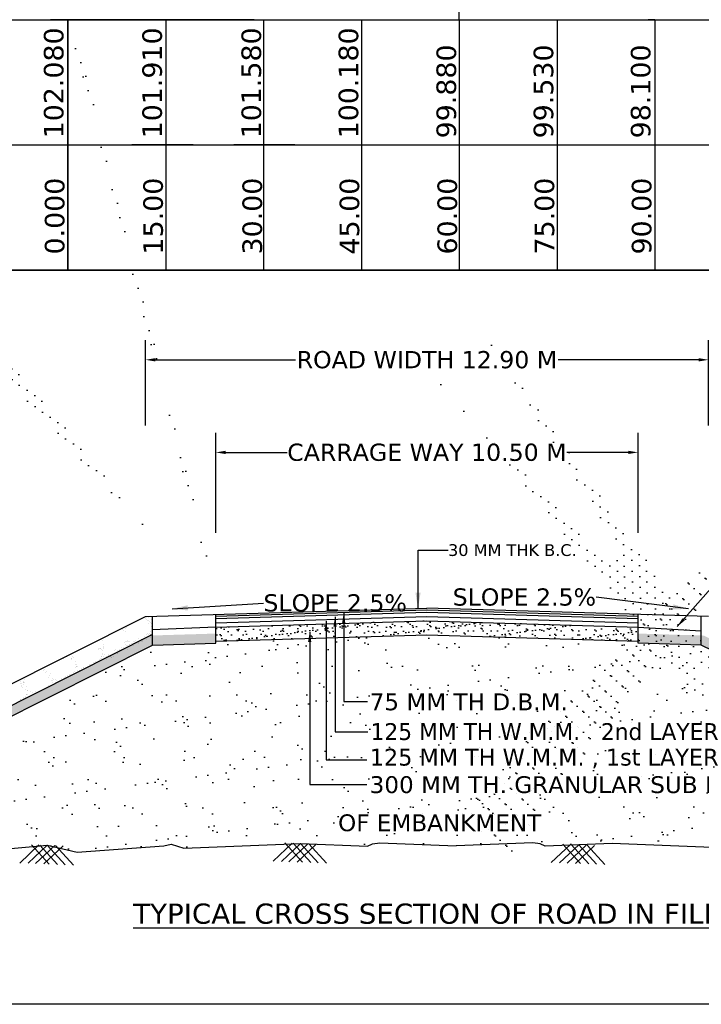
# Model space of a CAD drawing. Header units: feet. Extents: x -7746059455 to -3872100920, y -13315170765 to -6657279710.
# Tile 28 of 34: x -3872763682 to -3872753231, y -6657480140 to -6657465039. Entities that reach past the tile are written whole.
import ezdxf

# ---------------------------------------------------------------- set-up
doc = ezdxf.new("R2010")
doc.units = ezdxf.units.FT
doc.header["$MEASUREMENT"] = 0
doc.header["$PDMODE"] = 34
doc.header["$PDSIZE"] = 40
for name, color, linetype in [('CHAINAGE', 7, 'Continuous'), ('CHNGE', 7, 'Continuous'), ('TEX', 6, 'Continuous'), ('TEXT', 7, 'Continuous')]:
    doc.layers.add(name, color=color, linetype=linetype)
doc.styles.get("Standard").update_dxf_attribs({"font": 'verdana.ttf', "height": 264})
doc.dimstyles.new('Copy of ISO-25--------4', dxfattribs={"dimtxt": 200, "dimasz": 150, "dimexe": 300, "dimexo": 300, "dimgap": 0.02, "dimtad": 0, "dimtih": 1, "dimtoh": 1, "dimdec": 0, "dimlfac": 4, "dimdsep": 46, "dimtxsty": 'Standard', "dimcen": 150, "dimclrd": 1, "dimclre": 1, "dimclrt": 1, "dimadec": 0, "dimazin": 0, "dimtfac": 1, "dimtdec": 0, "dimtmove": 2, "dimatfit": 3, "dimfxl": 300, "dimarcsym": 0})
doc.dimstyles.new('ISO-25--------1', dxfattribs={"dimtxt": 264, "dimasz": 240, "dimexe": 300, "dimexo": 300, "dimgap": 0.02, "dimtad": 0, "dimtih": 1, "dimtoh": 1, "dimdec": 0, "dimlfac": 16, "dimdsep": 46, "dimtxsty": 'Standard', "dimcen": 192, "dimclrd": 1, "dimclre": 1, "dimclrt": 1, "dimadec": 0, "dimazin": 0, "dimtfac": 1, "dimtdec": 0, "dimtmove": 2, "dimatfit": 3, "dimfxl": 300, "dimarcsym": 0})
pattern_1 = [(37.5, (-3870489996.1, -6673134096.74), (-5.4381086, 166.3393916), [0, -131.2189933, 0, -146.7580846, 0, -140.2834632]), (7.5, (-3870489996.1, -6673134096.74), (152.781788, 243.63103), [0, -70.7891938, 0, -118.2697505, 0, -45.3223497]), (327.5, (-3870490102.28, -6673134096.74), (268.8385264, 0.4885364), [0, -43.1641425, 0, -155.3909131, 0, -202.8714699]), (317.5, (-3870490102.28, -6673134096.74), (259.5137545, 75.7682264), [0, -21.5820713, 0, -101.8673764, 0, -116.5431848])]
pattern_2 = [(37.5, (1123525397.42, 1930398976.95), (-5.4381085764, 166.3393916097), [0, -131.2189933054, 0, -146.7580846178, 0, -140.2834632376]), (7.5, (1123525397.42, 1930398976.95), (152.7817879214, 243.6310300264), [0, -70.7891937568, 0, -118.269750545, 0, -45.3223496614]), (327.5, (1123525291.24, 1930398976.95), (268.8385263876, 0.488536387), [0, -43.1641425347, 0, -155.3909131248, 0, -202.8714699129]), (317.5, (1123525291.24, 1930398976.95), (259.513754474, 75.768226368), [0, -21.5820712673, 0, -101.8673763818, 0, -116.5431848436])]

# ---------------------------------------------------------------- blocks, each defined once
blk = doc.blocks.new('*D70')
at = {"layer": 'Defpoints', "color": 0, "ltscale": 20, "transparency": 16777216}
for p in [(-3872753121.215202, -6657470255.308515), (-3872761754.043709, -6657471562.851559), (-3872753121.215202, -6657471562.851559)]:
    blk.add_point(p, dxfattribs=at)
at = {"layer": 'TEX', "color": 1, "lineweight": -2, "ltscale": 20, "transparency": 16777216}
for p, q in [((-3872761754.043709, -6657471262.851559), (-3872761754.043709, -6657469955.308515)), ((-3872753121.215202, -6657471262.851559), (-3872753121.215202, -6657469955.308515)), ((-3872761604.043709, -6657470255.308515), (-3872759451.691094, -6657470255.308515)), ((-3872753271.215202, -6657470255.308515), (-3872755423.567817, -6657470255.308515))]:
    blk.add_line(p, q, dxfattribs=at)
at = {"layer": 'TEX', "color": 1, "ltscale": 20, "transparency": 16777216}
for points in [[(-3872761604.043709, -6657470230.308515), (-3872761604.043709, -6657470280.308515), (-3872761754.043709, -6657470255.308515)], [(-3872753271.215202, -6657470230.308515), (-3872753271.215202, -6657470280.308515), (-3872753121.215202, -6657470255.308515)]]:
    blk.add_solid(points, dxfattribs=at)
at = {"layer": 'TEX', "color": 1, "ltscale": 20, "transparency": 16777216, "insert": (-3872757437.629456, -6657470255.308515), "char_height": 264, "attachment_point": 5}
blk.add_mtext('ROAD WIDTH 12.90 M', dxfattribs=at)
blk = doc.blocks.new('*D71')
at = {"layer": 'Defpoints', "color": 0, "ltscale": 20, "transparency": 16777216}
for p in [(-3872754200.318764, -6657471675.308504), (-3872760674.940146, -6657473207.562285), (-3872754200.318764, -6657473207.562285)]:
    blk.add_point(p, dxfattribs=at)
at = {"layer": 'TEX', "color": 1, "lineweight": -2, "ltscale": 20, "transparency": 16777216}
for p, q in [((-3872760674.940146, -6657472907.562285), (-3872760674.940146, -6657471375.308504)), ((-3872754200.318764, -6657472907.562285), (-3872754200.318764, -6657471375.308504)), ((-3872760524.940146, -6657471675.308504), (-3872759580.32239, -6657471675.308504)), ((-3872754350.318764, -6657471675.308504), (-3872755294.93652, -6657471675.308504))]:
    blk.add_line(p, q, dxfattribs=at)
at = {"layer": 'TEX', "color": 1, "ltscale": 20, "transparency": 16777216}
for points in [[(-3872760524.940146, -6657471650.308504), (-3872760524.940146, -6657471700.308504), (-3872760674.940146, -6657471675.308504)], [(-3872754350.318764, -6657471650.308504), (-3872754350.318764, -6657471700.308504), (-3872754200.318764, -6657471675.308504)]]:
    blk.add_solid(points, dxfattribs=at)
at = {"layer": 'TEX', "color": 1, "ltscale": 20, "transparency": 16777216, "insert": (-3872757437.629455, -6657471675.308504), "char_height": 264, "attachment_point": 5}
blk.add_mtext('CARRAGE WAY 10.50 M', dxfattribs=at)

msp = doc.modelspace()

# ---------------------------------------------------------------- hatches: boundary and pattern name
at = {"layer": 'CHNGE'}
h = msp.add_hatch(dxfattribs=at)
h.set_pattern_fill('AR-SAND', color=256, scale=86.328285, style=0)
h.set_pattern_definition(pattern_2)
h.paths.add_polyline_path([(-3872761643.392842, -6657474189.340803), (-3872761643.392842, -6657474629.813134), (-3872760674.940146, -6657474600.759558), (-3872760674.940146, -6657474160.287222)])
h = msp.add_hatch(dxfattribs=at)
h.set_pattern_fill('AR-SAND', color=256, scale=86.328285, style=0)
h.set_pattern_definition(pattern_2)
h.paths.add_polyline_path([(-3872754200.318765, -6657474160.287224), (-3872754200.318764, -6657474600.759558), (-3872753231.866067, -6657474629.813135), (-3872753231.866067, -6657474189.340804)])
h = msp.add_hatch(dxfattribs=at)
h.set_pattern_fill('AR-SAND', color=256, scale=86.328285, style=0)
h.set_pattern_definition(pattern_1)
h.paths.add_polyline_path([(-3872760674.940146, -6657474355.493803), (-3872760674.940146, -6657474570.346569), (-3872757437.629455, -6657474473.227246), (-3872754200.318764, -6657474570.346569), (-3872754200.318764, -6657474354.525857), (-3872757437.629455, -6657474257.406531)])
h = msp.add_hatch(dxfattribs=at)
h.set_pattern_fill('AR-SAND', color=256, scale=86.328285, style=0)
h.set_pattern_definition(pattern_1)
h.paths.add_polyline_path([(-3872761643.392842, -6657474629.813125), (-3872760674.940146, -6657474600.759543), (-3872760674.940146, -6657474453.935437), (-3872761680.276464, -6657474484.095524), (-3872768313.328691, -6657477818.732637), (-3872768050.297321, -6657477850.758885)])
h = msp.add_hatch(dxfattribs=at)
h.set_pattern_fill('AR-SAND', color=256, scale=345.31314, style=0)
h.set_pattern_definition([(37.5, (-3870489996.1, -6673134096.74), (-21.752434, 665.357566), [0, -524.875973, 0, -587.032338, 0, -561.133853]), (7.5, (-3870489996.1, -6673134096.7), (611.12715, 974.52412), [0, -283.156775, 0, -473.079002, 0, -181.289399]), (327.5, (-3870490420.83, -6673134096.74), (1075.354106, 1.954146), [0, -172.65657, 0, -621.563652, 0, -811.48588]), (317.5, (-3870490420.8, -6673134096.7), (1038.05502, 303.072905), [0, -86.328285, 0, -407.469506, 0, -466.17274])])
h.paths.add_polyline_path([(-3872755814.881098, -6657477664.039838), (-3872755701.323005, -6657477676.247609), (-3872755622.582057, -6657477715.555861), (-3872754598.07398, -6657477672.399124), (-3872753532.308236, -6657477714.408298), (-3872753506.475609, -6657477690.806499), (-3872753486.729179, -6657477716.204882), (-3872752809.241796, -6657477742.909328), (-3872752615.240932, -6657477684.801142), (-3872752502.04971, -6657477708.86776), (-3872751171.329205, -6657477807.328443), (-3872750715.32584, -6657477701.156113), (-3872749543.868887, -6657477807.328443), (-3872748541.360039, -6657477741.440663), (-3872748533.351015, -6657477734.123271), (-3872748528.32789, -6657477740.584153), (-3872748374.76432, -6657477730.491509), (-3872747969.663303, -6657477695.624135), (-3872746920.492792, -6657477802.732444), (-3872753231.866067, -6657474629.813125), (-3872754200.318764, -6657474600.759543), (-3872754200.318764, -6657474570.346569), (-3872757437.629455, -6657474473.227246), (-3872760674.940146, -6657474570.346569), (-3872760674.940146, -6657474600.759543), (-3872761643.392842, -6657474629.813125), (-3872768050.297321, -6657477850.758885), (-3872767810.228638, -6657477879.989238), (-3872766004.295641, -6657477695.624135), (-3872765599.194627, -6657477730.491509), (-3872764430.090058, -6657477807.328443), (-3872763258.633105, -6657477701.156113), (-3872762802.629742, -6657477807.328443), (-3872761471.909233, -6657477708.86776), (-3872761358.718013, -6657477684.801142), (-3872761164.71715, -6657477742.909328), (-3872760977.915957, -6657477735.546207), (-3872760967.534871, -6657477726.061599), (-3872760960.688825, -6657477734.867167), (-3872759375.884966, -6657477672.399124), (-3872758351.376889, -6657477715.555861), (-3872758272.635942, -6657477676.247609), (-3872758159.077847, -6657477664.039838), (-3872756986.979472, -6657477710.756549)])
h.paths.add_polyline_path([(-3872758833.303951, -6657476694.133483), (-3872755678.24476, -6657476694.133483), (-3872755678.24476, -6657476955.856945), (-3872758833.303951, -6657476955.856945)], flags=24)
h.paths.add_polyline_path([(-3872759289.58156, -6657474687.302014), (-3872754770.697292, -6657474687.302014), (-3872754770.697292, -6657474988.735243), (-3872759289.58156, -6657474988.735243)], flags=24)
h.paths.add_polyline_path([(-3872759278.449653, -6657474996.881108), (-3872754985.998192, -6657474996.881108), (-3872754985.998192, -6657475302.671207), (-3872759278.449653, -6657475302.671207)], flags=24)
h.paths.add_polyline_path([(-3872759289.58156, -6657475411.927519), (-3872755082.026837, -6657475411.927519), (-3872755082.026837, -6657475713.360744), (-3872759289.58156, -6657475713.360744)], flags=24)
h.paths.add_polyline_path([(-3872759289.58156, -6657475788.267165), (-3872754957.918257, -6657475788.267165), (-3872754957.918257, -6657476051.235443), (-3872759289.58156, -6657476051.235443)], flags=24)
h = msp.add_hatch(dxfattribs=at)
h.set_pattern_fill('AR-SAND', color=256, scale=86.328285, style=0)
h.set_pattern_definition([(142.5, (-3875024879.16, -6673134096.74), (5.4381086, 166.3393916), [0, -131.2189933, 0, -146.7580846, 0, -140.2834632]), (172.5, (-3875024879.16, -6673134096.74), (-152.781788, 243.63103), [0, -70.7891938, 0, -118.2697505, 0, -45.3223497]), (212.5, (-3875024772.98, -6673134096.74), (-268.8385264, 0.4885364), [0, -43.1641425, 0, -155.3909131, 0, -202.8714699]), (222.5, (-3875024772.98, -6673134096.74), (-259.5137545, 75.7682264), [0, -21.5820713, 0, -101.8673764, 0, -116.5431848])])
h.paths.add_polyline_path([(-3872753231.866067, -6657474629.813125), (-3872754200.318764, -6657474600.759543), (-3872754200.318764, -6657474453.935437), (-3872753194.982445, -6657474484.095524), (-3872746561.930218, -6657477818.732637), (-3872746824.961587, -6657477850.758885)])

# ---------------------------------------------------------------- linework, layer by layer
at = {"layer": 'CHAINAGE', "color": 3}
for p, q in [((-3872769713.011118, -6657466959.379186), (-3872743586.272996, -6657466959.379184)), ((-3872769713.011118, -6657468879.999998), (-3872726943.006237, -6657468880.000003))]:
    msp.add_line(p, q, dxfattribs=at)
for points in [[(-3872769713.011118, -6657465038.75837), (-3872743586.272996, -6657465038.758367)], [(-3872740695.615355, -6657468880.000001), (-3872769713.011118, -6657468880)]]:
    msp.add_lwpolyline(points, dxfattribs=at)
at = {"layer": 'CHNGE', "color": 31}
for p, q in [((-3872761754.043709, -6657474192.660331), (-3872757437.629455, -6657474063.167903)), ((-3872760676.143316, -6657474184.92778), (-3872757438.832625, -6657474087.808457)), ((-3872760674.940146, -6657474225.033438), (-3872757437.629455, -6657474127.914118)), ((-3872760674.940146, -6657474600.759558), (-3872760674.940146, -6657474160.287224)), ((-3872753121.215202, -6657474192.660331), (-3872757437.629455, -6657474063.167903)), ((-3872757437.629455, -6657474127.914118), (-3872754200.318764, -6657474225.033438)), ((-3872757436.426285, -6657474087.808457), (-3872754199.115595, -6657474184.92778)), ((-3872754200.318764, -6657474600.759558), (-3872754200.318764, -6657474160.287224)), ((-3872768754.430632, -6657477711.967767), (-3872761754.043709, -6657474192.660331)), ((-3872761748.495581, -6657474221.993606), (-3872761748.495581, -6657474221.993606)), ((-3872761737.315016, -6657474214.555253), (-3872761737.315016, -6657474214.555253)), ((-3872761731.842322, -6657474235.721489), (-3872761731.842322, -6657474235.721489)), ((-3872761725.808085, -6657474246.288236), (-3872761725.808085, -6657474246.288236)), ((-3872761714.007895, -6657474293.423355), (-3872761714.007895, -6657474293.423355)), ((-3872761706.570846, -6657474210.542224), (-3872761706.570846, -6657474210.542224)), ((-3872761699.470645, -6657474258.865318), (-3872761699.470645, -6657474258.865318)), ((-3872761692.462426, -6657474267.070886), (-3872761692.462426, -6657474267.070886)), ((-3872761671.890599, -6657474285.141875), (-3872761671.890599, -6657474285.141875)), ((-3872761666.675463, -6657474245.772194), (-3872761666.675463, -6657474245.772194)), ((-3872761659.383643, -6657474305.801168), (-3872761659.383643, -6657474305.801168)), ((-3872761657.476839, -6657474260.124018), (-3872761657.476839, -6657474260.124018)), ((-3872761644.015152, -6657474245.574443), (-3872761644.015152, -6657474245.574443)), ((-3872761643.392842, -6657474629.813135), (-3872761643.392842, -6657474189.340805)), ((-3872760674.940146, -6657474289.779653), (-3872757437.629455, -6657474192.660331)), ((-3872760674.940146, -6657474354.525865), (-3872757437.629455, -6657474257.406546)), ((-3872757437.629455, -6657474192.660331), (-3872754200.318764, -6657474289.779653)), ((-3872757437.629455, -6657474257.406546), (-3872754200.318764, -6657474354.525865)), ((-3872753236.872233, -6657474231.770917), (-3872753236.872233, -6657474231.770917)), ((-3872753231.866067, -6657474629.813135), (-3872753231.866067, -6657474189.340803)), ((-3872768313.328691, -6657477818.732649), (-3872761652.462433, -6657474470.112575)), ((-3872762183.180958, -6657474412.78666), (-3872762183.180958, -6657474412.78666)), ((-3872762105.98046, -6657474396.636574), (-3872762105.98046, -6657474396.636574)), ((-3872762089.327203, -6657474410.364463), (-3872762089.327203, -6657474410.364463)), ((-3872762086.240771, -6657474360.240259), (-3872762086.240771, -6657474360.240259)), ((-3872762066.956324, -6657474422.825494), (-3872762066.956324, -6657474422.825494)), ((-3872762059.603446, -6657474371.166203), (-3872762059.603446, -6657474371.166203)), ((-3872762050.847521, -6657474359.93139), (-3872762050.847521, -6657474359.93139)), ((-3872762050.803675, -6657474348.254654), (-3872762050.803675, -6657474348.254654)), ((-3872761730.823406, -6657474467.945154), (-3872761730.823406, -6657474467.945154)), ((-3872761728.881991, -6657474459.185618), (-3872761728.881991, -6657474459.185618)), ((-3872761708.163096, -6657474467.7474), (-3872761708.163096, -6657474467.7474)), ((-3872761688.98593, -6657474458.781881), (-3872761688.98593, -6657474458.781881)), ((-3872761677.014499, -6657474463.145493), (-3872761677.014499, -6657474463.145493)), ((-3872761672.769847, -6657474467.438527), (-3872761672.769847, -6657474467.438527)), ((-3872761672.350938, -6657474425.88628), (-3872761672.350938, -6657474425.88628)), ((-3872761670.00628, -6657474471.35106), (-3872761670.00628, -6657474471.35106)), ((-3872761664.913888, -6657474343.005149), (-3872761664.913888, -6657474343.005149)), ((-3872761650.462401, -6657474396.672073), (-3872761650.462401, -6657474396.672073)), ((-3872761640.156343, -6657474356.347342), (-3872761640.156343, -6657474356.347342)), ((-3872760674.940146, -6657474570.346578), (-3872757437.629455, -6657474473.227261)), ((-3872757437.629455, -6657474473.227261), (-3872754200.318764, -6657474570.346578)), ((-3872753238.590082, -6657474459.032155), (-3872753238.590082, -6657474459.032155)), ((-3872753235.370298, -6657474455.485579), (-3872753235.370298, -6657474455.485579)), ((-3872753230.722141, -6657474414.192002), (-3872753230.722141, -6657474414.192002)), ((-3872768050.297321, -6657477850.758897), (-3872761643.392842, -6657474629.813135)), ((-3872762406.510933, -6657474564.783718), (-3872762406.510933, -6657474564.783718)), ((-3872762397.065953, -6657474620.5877), (-3872762397.065953, -6657474620.5877)), ((-3872762081.830422, -6657474588.587755), (-3872762081.830422, -6657474588.587755)), ((-3872762063.124066, -6657474619.696965), (-3872762063.124066, -6657474619.696965)), ((-3872762055.862843, -6657474581.5883), (-3872762055.862843, -6657474581.5883)), ((-3872762046.470811, -6657474633.42485), (-3872762046.470811, -6657474633.42485)), ((-3872762037.147299, -6657474575.446376), (-3872762037.147299, -6657474575.446376)), ((-3872762033.202528, -6657474581.39055), (-3872762033.202528, -6657474581.39055)), ((-3872762032.736417, -6657474638.169551), (-3872762032.736417, -6657474638.169551)), ((-3872762025.299367, -6657474555.288419), (-3872762025.299367, -6657474555.288419)), ((-3872762007.947283, -6657474571.315042), (-3872762007.947283, -6657474571.315042)), ((-3872761999.302927, -6657474619.756442), (-3872761999.302927, -6657474619.756442)), ((-3872761997.80928, -6657474581.081676), (-3872761997.80928, -6657474581.081676)), ((-3872761992.29471, -6657474627.962011), (-3872761992.29471, -6657474627.962011)), ((-3872761969.510893, -6657474600.926873), (-3872761969.510893, -6657474600.926873)), ((-3872761938.676656, -6657474580.565633), (-3872761938.676656, -6657474580.565633)), ((-3872761929.676975, -6657474635.836105), (-3872761929.676975, -6657474635.836105)), ((-3872761916.016344, -6657474580.367881), (-3872761916.016344, -6657474580.367881)), ((-3872761909.07473, -6657474565.327249), (-3872761909.07473, -6657474565.327249)), ((-3872761880.623096, -6657474580.059011), (-3872761880.623096, -6657474580.059011)), ((-3872761874.50019, -6657474587.454183), (-3872761874.50019, -6657474587.454183)), ((-3872761865.896327, -6657474597.9681), (-3872761865.896327, -6657474597.9681)), ((-3872761858.888108, -6657474606.173666), (-3872761858.888108, -6657474606.173666)), ((-3872761852.543676, -6657474532.027917), (-3872761852.543676, -6657474532.027917)), ((-3872761821.490472, -6657474579.542967), (-3872761821.490472, -6657474579.542967)), ((-3872761817.658082, -6657474540.445051), (-3872761817.658082, -6657474540.445051)), ((-3872761801.004825, -6657474554.172938), (-3872761801.004825, -6657474554.172938)), ((-3872761796.755204, -6657474577.666368), (-3872761796.755204, -6657474577.666368)), ((-3872761770.334099, -6657474531.869685), (-3872761770.334099, -6657474531.869685)), ((-3872761762.481298, -6657474492.063128), (-3872761762.481298, -6657474492.063128)), ((-3872761736.319042, -6657474542.06675), (-3872761736.319042, -6657474542.06675)), ((-3872761679.787986, -6657474508.767409), (-3872761679.787986, -6657474508.767409)), ((-3872761643.392842, -6657474629.813135), (-3872760674.940146, -6657474600.759558)), ((-3872753231.866067, -6657474629.813135), (-3872754200.318764, -6657474600.759558)), ((-3872753233.441194, -6657474497.361699), (-3872753233.441194, -6657474497.361699)), ((-3872746920.492792, -6657477802.732456), (-3872753231.866067, -6657474629.813135)), ((-3872762833.203805, -6657474745.654435), (-3872762833.203805, -6657474745.654435)), ((-3872762481.033721, -6657474696.990349), (-3872762481.033721, -6657474696.990349)), ((-3872762470.021119, -6657474685.256666), (-3872762470.021119, -6657474685.256666)), ((-3872762462.084146, -6657474686.660814), (-3872762462.084146, -6657474686.660814)), ((-3872762449.711484, -6657474687.704013), (-3872762449.711484, -6657474687.704013)), ((-3872762439.483786, -6657474684.262993), (-3872762439.483786, -6657474684.262993)), ((-3872762429.526131, -6657474700.922497), (-3872762429.526131, -6657474700.922497)), ((-3872762419.720764, -6657474765.795147), (-3872762419.720764, -6657474765.795147)), ((-3872762419.418437, -6657474777.183833), (-3872762419.418437, -6657474777.183833)), ((-3872762409.837305, -6657474720.535388), (-3872762409.837305, -6657474720.535388)), ((-3872762404.264291, -6657474645.626889), (-3872762404.264291, -6657474645.626889)), ((-3872762401.735995, -6657474662.586031), (-3872762401.735995, -6657474662.586031)), ((-3872762399.73375, -6657474675.523785), (-3872762399.73375, -6657474675.523785)), ((-3872762385.684845, -6657474767.571689), (-3872762385.684845, -6657474767.571689)), ((-3872762321.59136, -6657474776.367393), (-3872762321.59136, -6657474776.367393)), ((-3872762314.583141, -6657474784.572964), (-3872762314.583141, -6657474784.572964)), ((-3872762269.460212, -6657474777.610522), (-3872762269.460212, -6657474777.610522)), ((-3872762231.985072, -6657474762.097153), (-3872762231.985072, -6657474762.097153)), ((-3872762226.029129, -6657474710.268982), (-3872762226.029129, -6657474710.268982)), ((-3872762212.929156, -6657474744.311185), (-3872762212.929156, -6657474744.311185)), ((-3872762205.66253, -6657474693.702154), (-3872762205.66253, -6657474693.702154)), ((-3872762188.184757, -6657474754.579051), (-3872762188.184757, -6657474754.579051)), ((-3872762181.176539, -6657474762.784616), (-3872762181.176539, -6657474762.784616)), ((-3872762175.142961, -6657474715.088021), (-3872762175.142961, -6657474715.088021)), ((-3872762158.489704, -6657474728.815906), (-3872762158.489704, -6657474728.815906)), ((-3872762149.703634, -6657474707.068504), (-3872762149.703634, -6657474707.068504)), ((-3872762146.529906, -6657474693.186112), (-3872762146.529906, -6657474693.186112)), ((-3872762123.869593, -6657474692.988363), (-3872762123.869593, -6657474692.988363)), ((-3872762119.966176, -6657474666.706096), (-3872762119.966176, -6657474666.706096)), ((-3872762092.622528, -6657474688.480638), (-3872762092.622528, -6657474688.480638)), ((-3872762089.267472, -6657474671.468887), (-3872762089.267472, -6657474671.468887)), ((-3872762088.476346, -6657474692.679487), (-3872762088.476346, -6657474692.679487)), ((-3872762029.343722, -6657474692.163446), (-3872762029.343722, -6657474692.163446)), ((-3872763005.502182, -6657474836.881623), (-3872763005.502182, -6657474836.881623)), ((-3872762960.000448, -6657474811.922599), (-3872762960.000448, -6657474811.922599)), ((-3872762894.411806, -6657474837.319684), (-3872762894.411806, -6657474837.319684)), ((-3872762885.87751, -6657474849.742977), (-3872762885.87751, -6657474849.742977)), ((-3872762884.746327, -6657474832.430954), (-3872762884.746327, -6657474832.430954)), ((-3872762871.82883, -6657474799.477722), (-3872762871.82883, -6657474799.477722)), ((-3872762857.800169, -6657474819.876702), (-3872762857.800169, -6657474819.876702)), ((-3872762833.495885, -6657474889.119678), (-3872762833.495885, -6657474889.119678)), ((-3872762820.461847, -6657474934.40026), (-3872762820.461847, -6657474934.40026)), ((-3872762810.234148, -6657474930.959236), (-3872762810.234148, -6657474930.959236)), ((-3872762610.551188, -6657474932.573916), (-3872762610.551188, -6657474932.573916)), ((-3872762591.60161, -6657474922.244382), (-3872762591.60161, -6657474922.244382)), ((-3872762555.560158, -6657474903.471383), (-3872762555.560158, -6657474903.471383)), ((-3872762523.383127, -6657474885.058057), (-3872762523.383127, -6657474885.058057)), ((-3872762455.671679, -6657474846.403428), (-3872762455.671679, -6657474846.403428)), ((-3872762440.606285, -6657474831.235178), (-3872762440.606285, -6657474831.235178)), ((-3872762434.320108, -6657474836.50925), (-3872762434.320108, -6657474836.50925)), ((-3872762432.335935, -6657474810.137069), (-3872762432.335935, -6657474810.137069)), ((-3872762420.763396, -6657474799.925096), (-3872762420.763396, -6657474799.925096)), ((-3872762414.910958, -6657474845.091589), (-3872762414.910958, -6657474845.091589)), ((-3872762403.955692, -6657474808.067821), (-3872762403.955692, -6657474808.067821)), ((-3872762393.121895, -6657474850.452821), (-3872762393.121895, -6657474850.452821)), ((-3872762354.383155, -6657474805.806593), (-3872762354.383155, -6657474805.806593)), ((-3872762344.003967, -6657474857.48821), (-3872762344.003967, -6657474857.48821)), ((-3872762331.722843, -6657474805.60884), (-3872762331.722843, -6657474805.60884)), ((-3872762329.896372, -6657474813.210141), (-3872762329.896372, -6657474813.210141)), ((-3872762296.329593, -6657474805.299969), (-3872762296.329593, -6657474805.299969)), ((-3872762287.161856, -6657474810.479075), (-3872762287.161856, -6657474810.479075)), ((-3872762281.504356, -6657474823.303246), (-3872762281.504356, -6657474823.303246)), ((-3872762270.508599, -6657474824.206963), (-3872762270.508599, -6657474824.206963)), ((-3872762237.19697, -6657474804.783928), (-3872762237.19697, -6657474804.783928)), ((-3872763316.012233, -6657475021.801462), (-3872763316.012233, -6657475021.801462)), ((-3872763307.741882, -6657475000.703356), (-3872763307.741882, -6657475000.703356)), ((-3872763278.480816, -6657475049.192358), (-3872763278.480816, -6657475049.192358)), ((-3872763268.105948, -6657475036.383843), (-3872763268.105948, -6657475036.383843)), ((-3872763216.887435, -6657475067.774296), (-3872763216.887435, -6657475067.774296)), ((-3872762918.940481, -6657475083.576825), (-3872762918.940481, -6657475083.576825)), ((-3872762905.245767, -6657475084.885509), (-3872762905.245767, -6657475084.885509)), ((-3872762854.622908, -6657475056.524555), (-3872762854.622908, -6657475056.524555)), ((-3872762844.882363, -6657475034.339881), (-3872762844.882363, -6657475034.339881)), ((-3872762823.300689, -6657474979.283863), (-3872762823.300689, -6657474979.283863)), ((-3872762815.030342, -6657474958.185754), (-3872762815.030342, -6657474958.185754)), ((-3872762811.086556, -6657474959.395605), (-3872762811.086556, -6657474959.395605)), ((-3872762801.949204, -6657474952.436013), (-3872762801.949204, -6657474952.436013)), ((-3872762791.466492, -6657475021.789998), (-3872762791.466492, -6657475021.789998)), ((-3872762767.832692, -6657475018.309047), (-3872762767.832692, -6657475018.309047)), ((-3872762727.826264, -6657474990.256392), (-3872762727.826264, -6657474990.256392)), ((-3872762702.544835, -6657474974.833196), (-3872762702.544835, -6657474974.833196)), ((-3872762699.614208, -6657474981.122725), (-3872762699.614208, -6657474981.122725)), ((-3872763674.196843, -6657475182.408246), (-3872763674.196843, -6657475182.408246)), ((-3872763671.815457, -6657475220.830986), (-3872763671.815457, -6657475220.830986)), ((-3872763650.334385, -6657475223.024706), (-3872763650.334385, -6657475223.024706)), ((-3872763630.942978, -6657475241.321685), (-3872763630.942978, -6657475241.321685)), ((-3872763626.522285, -6657475206.721299), (-3872763626.522285, -6657475206.721299)), ((-3872763618.251935, -6657475185.623189), (-3872763618.251935, -6657475185.623189)), ((-3872763616.585885, -6657475202.249463), (-3872763616.585885, -6657475202.249463)), ((-3872763606.358187, -6657475198.808441), (-3872763606.358187, -6657475198.808441)), ((-3872763605.334437, -6657475152.669957), (-3872763605.334437, -6657475152.669957)), ((-3872763238.025898, -6657475126.458157), (-3872763238.025898, -6657475126.458157)), ((-3872763225.108398, -6657475093.504919), (-3872763225.108398, -6657475093.504919)), ((-3872763191.212211, -6657475181.096502), (-3872763191.212211, -6657475181.096502)), ((-3872763184.177641, -6657475139.076875), (-3872763184.177641, -6657475139.076875)), ((-3872763180.984513, -6657475177.65548), (-3872763180.984513, -6657475177.65548)), ((-3872763173.694929, -6657475208.430858), (-3872763173.694929, -6657475208.430858)), ((-3872763163.548718, -6657475151.524936), (-3872763163.548718, -6657475151.524936)), ((-3872763155.392415, -6657475219.259718), (-3872763155.392415, -6657475219.259718)), ((-3872763133.81074, -6657475164.203702), (-3872763133.81074, -6657475164.203702)), ((-3872763110.054701, -6657475176.897256), (-3872763110.054701, -6657475176.897256)), ((-3872763045.737126, -6657475149.844985), (-3872763045.737126, -6657475149.844985)), ((-3872763000.137389, -6657475126.799797), (-3872763000.137389, -6657475126.799797)), ((-3872762982.580713, -6657475115.110432), (-3872762982.580713, -6657475115.110432)), ((-3872762953.520501, -6657475101.127138), (-3872762953.520501, -6657475101.127138)), ((-3872763649.892555, -6657475251.651222), (-3872763649.892555, -6657475251.651222)), ((-3872763648.103956, -6657475261.777318), (-3872763648.103956, -6657475261.777318)), ((-3872763640.529019, -6657475287.897355), (-3872763640.529019, -6657475287.897355)), ((-3872763587.637797, -6657475314.47054), (-3872763587.637797, -6657475314.47054)), ((-3872763584.229362, -6657475380.84059), (-3872763584.229362, -6657475380.84059)), ((-3872763578.387969, -6657475387.532114), (-3872763578.387969, -6657475387.532114)), ((-3872763576.211445, -6657475260.845092), (-3872763576.211445, -6657475260.845092)), ((-3872763566.406081, -6657475325.717736), (-3872763566.406081, -6657475325.717736)), ((-3872763556.806298, -6657475332.4761), (-3872763556.806298, -6657475332.4761)), ((-3872763516.010878, -6657475343.654267), (-3872763516.010878, -6657475343.654267)), ((-3872763492.283139, -6657475363.538121), (-3872763492.283139, -6657475363.538121)), ((-3872763444.320792, -6657475349.123539), (-3872763444.320792, -6657475349.123539)), ((-3872763236.851346, -6657475243.165419), (-3872763236.851346, -6657475243.165419)), ((-3872763675.694579, -6657475466.056919), (-3872763675.694579, -6657475466.056919)), ((-3872763665.466882, -6657475462.615899), (-3872763665.466882, -6657475462.615899)), ((-3872763619.079783, -6657475429.806282), (-3872763619.079783, -6657475429.806282)), ((-3872763617.192146, -6657475446.37427), (-3872763617.192146, -6657475446.37427)), ((-3872763599.575817, -6657475441.583463), (-3872763599.575817, -6657475441.583463)), ((-3872763591.305468, -6657475420.485353), (-3872763591.305468, -6657475420.485353)), ((-3872763561.962575, -6657475427.79275), (-3872763561.962575, -6657475427.79275)), ((-3872763555.92337, -6657475395.071725), (-3872763555.92337, -6657475395.071725)), ((-3872763551.734878, -6657475424.351725), (-3872763551.734878, -6657475424.351725)), ((-3872763503.460142, -6657475408.110097), (-3872763503.460142, -6657475408.110097)), ((-3872763679.931279, -6657477972.954549), (-3872763386.494326, -6657477696.297396)), ((-3872763552.070059, -6657477977.813274), (-3872763258.633105, -6657477701.15612)), ((-3872763229.533436, -6657477990.069665), (-3872763501.128542, -6657477691.941296)), ((-3872763437.435843, -6657477982.169374), (-3872763143.998887, -6657477705.512225)), ((-3872763101.672219, -6657477994.928393), (-3872763373.267324, -6657477696.800018)), ((-3872763309.574625, -6657477987.0281), (-3872763016.137671, -6657477710.370949)), ((-3872762987.038001, -6657477999.284493), (-3872763258.633105, -6657477701.15612)), ((-3872762859.176783, -6657478004.143219), (-3872763130.771888, -6657477706.014847)), ((-3872759797.183138, -6657477944.197563), (-3872759503.746184, -6657477667.540407)), ((-3872759669.321919, -6657477949.05629), (-3872759375.884966, -6657477672.399136)), ((-3872759346.785296, -6657477961.312679), (-3872759618.380401, -6657477663.184309)), ((-3872759554.687703, -6657477953.412388), (-3872759261.250746, -6657477676.755235)), ((-3872759218.924078, -6657477966.171407), (-3872759490.519185, -6657477668.043036)), ((-3872759426.826485, -6657477958.271111), (-3872759133.38953, -6657477681.613966)), ((-3872759104.289859, -6657477970.527507), (-3872759375.884966, -6657477672.399136)), ((-3872758976.428646, -6657477975.386232), (-3872759248.023747, -6657477677.257861)), ((-3872755531.626192, -6657477965.775928), (-3872755238.189239, -6657477689.118778)), ((-3872755403.764972, -6657477970.634658), (-3872755110.328019, -6657477693.977507)), ((-3872755081.228348, -6657477982.891047), (-3872755352.823455, -6657477684.762677)), ((-3872755289.130755, -6657477974.990757), (-3872754995.693799, -6657477698.333607)), ((-3872754953.367131, -6657477987.749774), (-3872755224.962238, -6657477689.621404)), ((-3872755161.269538, -6657477979.849482), (-3872754867.832583, -6657477703.19233)), ((-3872754838.732913, -6657477992.105876), (-3872755110.328019, -6657477693.977507)), ((-3872754710.871696, -6657477996.964603), (-3872754982.466801, -6657477698.836229))]:
    msp.add_line(p, q, dxfattribs=at)
at = {"layer": 'CHNGE'}
for points in [[(-3872768737.402806, -6657477865.218195), (-3872768367.844422, -6657477812.094906), (-3872767810.228638, -6657477879.989248), (-3872766004.295641, -6657477695.624146), (-3872765599.194627, -6657477730.491521), (-3872764430.090058, -6657477807.328454), (-3872763258.633105, -6657477701.15612), (-3872762802.629742, -6657477807.328454), (-3872761471.909233, -6657477708.867771), (-3872761358.718013, -6657477684.801155), (-3872761164.71715, -6657477742.909342), (-3872759375.884966, -6657477672.399136), (-3872758351.376889, -6657477715.555875), (-3872758272.635942, -6657477676.247617), (-3872758159.077847, -6657477664.039849), (-3872756986.979472, -6657477710.756562)], [(-3872746139.164996, -6657477876.998219), (-3872746163.730307, -6657477879.989248), (-3872747969.663303, -6657477695.624146), (-3872748374.76432, -6657477730.491521), (-3872749543.868887, -6657477807.328454), (-3872750715.32584, -6657477701.15612), (-3872751171.329205, -6657477807.328454), (-3872752502.04971, -6657477708.867771), (-3872752615.240932, -6657477684.801155), (-3872752809.241796, -6657477742.909342), (-3872754598.07398, -6657477672.399136), (-3872755622.582057, -6657477715.555875), (-3872755701.323005, -6657477676.247617), (-3872755814.881098, -6657477664.039849), (-3872756986.979472, -6657477710.756562)]]:
    msp.add_lwpolyline(points, dxfattribs=at)
at = {"layer": 'TEX', "color": 7, "ltscale": 20}
for p, q in [((-3872756943.006237, -6657465038.758372), (-3872756943.006237, -6657462240)), ((-3872762943.006237, -6657468880), (-3872762943.006237, -6657465038.75837)), ((-3872762943.006237, -6657465038.75837), (-3872761693.006237, -6657465038.75837)), ((-3872762943.006237, -6657465038.758372), (-3872761443.006237, -6657465038.758372)), ((-3872762943.006237, -6657465038.758372), (-3872761443.006237, -6657465038.758372)), ((-3872762943.006237, -6657465038.758372), (-3872762943.006237, -6657468880)), ((-3872762941.272996, -6657465038.758372), (-3872761441.272996, -6657465038.758372)), ((-3872761443.006237, -6657465038.758372), (-3872761443.006237, -6657468880)), ((-3872759943.006237, -6657465038.758372), (-3872759943.006237, -6657468880)), ((-3872758443.006237, -6657465038.758372), (-3872758443.006237, -6657468880)), ((-3872756943.006237, -6657465038.758372), (-3872756943.006237, -6657468880)), ((-3872755443.006237, -6657465038.758372), (-3872755443.006237, -6657468880)), ((-3872753943.006237, -6657465038.758376), (-3872754043.006237, -6657465038.758376)), ((-3872753943.006237, -6657465038.758372), (-3872753943.006237, -6657468880))]:
    msp.add_line(p, q, dxfattribs=at)
at = {"layer": 'TEX', "color": 3, "ltscale": 20}
for p, q in [((-3872761961.272996, -6657465038.758372), (-3872763211.272996, -6657465038.758372)), ((-3872760086.272996, -6657465038.758372), (-3872761961.272996, -6657465038.758372)), ((-3872761023.772998, -6657466959.379187), (-3872761961.272997, -6657466959.379187)), ((-3872759461.272996, -6657466959.379186), (-3872760398.772998, -6657466959.379186)), ((-3872761961.272996, -6657468880), (-3872763211.272996, -6657468880.000002)), ((-3872760086.272996, -6657468880.000002), (-3872761961.272996, -6657468880.000002))]:
    msp.add_line(p, q, dxfattribs=at)
at = {"layer": 'TEX', "ltscale": 20}
for p, q in [((-3872758211.272996, -6657465038.758371), (-3872757733.011118, -6657465038.758372)), ((-3872760674.940146, -6657474354.525865), (-3872761650.462401, -6657474396.672073)), ((-3872754200.318764, -6657474354.525865), (-3872753230.722141, -6657474414.192002))]:
    msp.add_line(p, q, dxfattribs=at)
at = {"layer": 'TEX', "color": 7, "ltscale": 20}
msp.add_lwpolyline([(-3872711663.011118, -6657480139.999993), (-3872777213.011118, -6657480139.999993), (-3872777213.011118, -6657440549.999993), (-3872711663.011118, -6657440549.999993)], close=True, dxfattribs=at)

# ---------------------------------------------------------------- texts
at = {"layer": 'CHAINAGE', "color": 241}
for s, p in [('102.080', (-3872763011.020319, -6657466858.59253)), ('101.910', (-3872761501.020319, -6657466858.59253)), ('101.580', (-3872759981.020319, -6657466858.59253)), ('100.180', (-3872758491.020319, -6657466858.59253)), ('99.880', (-3872756991.020319, -6657466858.59253)), ('99.530', (-3872755501.020319, -6657466858.59253)), ('98.100', (-3872754011.020319, -6657466858.59253))]:
    msp.add_text(s, height=300, rotation=90, dxfattribs=at).set_placement(p)
at = {"layer": 'CHAINAGE', "color": 241, "char_height": 300, "width": 1234.1875, "attachment_point": 7, "rotation": 90}
for s, insert in [('0.000', (-3872762990.720991, -6657468640)), ('15.00', (-3872761480.720991, -6657468640)), ('30.00', (-3872759960.720991, -6657468640)), ('45.00', (-3872758470.720991, -6657468640)), ('60.00', (-3872756970.720991, -6657468640)), ('75.00', (-3872755480.720991, -6657468640)), ('90.00', (-3872753990.720991, -6657468640))]:
    msp.add_mtext(s, dxfattribs=dict(at, insert=insert))
at = {"layer": 'CHNGE', "char_height": 257.9890176, "attachment_point": 1}
for s, insert, width in [('75 MM TH D.B.M.', (-3872758315.666598, -6657475371.799257), 6146.08071183), ('125 MM TH W.M.M.   2nd LAYER', (-3872758304.534696, -6657475827.8219), 17845.6610813), ('125 MM TH W.M.M. , 1st LAYER', (-3872758315.666598, -6657476220.346372), 17845.6610813), ('300 MM TH. GRANULAR SUB BASE IN FULL WIDTH', (-3872758315.666598, -6657476641.8318), 17845.6610813), (' OF EMBANKMENT', (-3872758912.588867, -6657477226.767607), 17845.6610813)]:
    msp.add_mtext(s, dxfattribs=dict(at, insert=insert, width=width))
at = {"layer": 'TEX', "color": 1, "ltscale": 20}
for s, insert, char_height, attachment_point in [('30 MM THK B.C.', (-3872757114.410632, -6657473175.308503), 180, 4), ('SLOPE 2.5%', (-3872754844.450632, -6657473895.308503), 264, 6), ('SLOPE 2.5%', (-3872759944.410632, -6657473985.308503), 264, 4)]:
    msp.add_mtext(s, dxfattribs=dict(at, insert=insert, char_height=char_height, attachment_point=attachment_point))
at = {"layer": 'TEXT', "color": 6, "insert": (-3872757064.611619, -6657478594.57035), "char_height": 309.58682112, "width": 18387.75150889, "attachment_point": 2}
msp.add_mtext('{\\LTYPICAL CROSS SECTION OF ROAD IN FILLING}', dxfattribs=at)

# ---------------------------------------------------------------- dimensions: what is measured, and where the dimension line sits
at = {"layer": 'TEX', "ltscale": 20}
for base, p1, p2, text, picture, middle in [((-3872753121.215202, -6657470255.308515), (-3872761754.043709, -6657471562.851559), (-3872753121.215202, -6657471562.851559), 'ROAD WIDTH 12.90 M', '*D70', (-3872757437.629456, -6657470255.308515)), ((-3872754200.318764, -6657471675.308504), (-3872760674.940146, -6657473207.562285), (-3872754200.318764, -6657473207.562285), 'CARRAGE WAY 10.50 M', '*D71', (-3872757437.629455, -6657471675.308504))]:
    dim = msp.add_linear_dim(base=base, p1=p1, p2=p2, text=text, dimstyle='Copy of ISO-25--------4', dxfattribs=at)
    dim.commit()
    dim.dimension.update_dxf_attribs({"geometry": picture, "text_midpoint": middle})

# ---------------------------------------------------------------- leaders
at = {"ltscale": 20}
msp.add_leader([(-3872753599.79237, -6657474347.609205), (-3872752814.674102, -6657473453.713331), (-3872751999.234733, -6657473453.713331)], dimstyle='Copy of ISO-25--------4', override={"dimgap": 0.02, "dimtad": 0}, dxfattribs=at)
at = {"color": 21}
for points in [[(-3872758713.399606, -6657474139.484807), (-3872758713.399606, -6657475495.950732), (-3872758348.204792, -6657475495.950732)], [(-3872758983.491271, -6657474263.244672), (-3872758983.491271, -6657476391.78372), (-3872758356.574203, -6657476391.78372)], [(-3872758846.059739, -6657474197.050108), (-3872758846.059739, -6657475961.145203), (-3872758345.442297, -6657475961.145203)], [(-3872759234.947293, -6657474431.41756), (-3872759234.947293, -6657476768.123368), (-3872758359.055883, -6657476768.123368)]]:
    msp.add_leader(points, dimstyle='Copy of ISO-25--------4', dxfattribs=at)
at = {"layer": 'TEX', "ltscale": 20, "annotation_type": 0, "has_hookline": 1}
for points, hookline_direction, text_width in [([(-3872757574.371782, -6657474067.270173), (-3872757574.371782, -6657473175.308503), (-3872757114.430632, -6657473175.308503)], 0, 1975.285426), ([(-3872761344.430632, -6657474075.308503), (-3872759944.430632, -6657473985.308503)], 0, 2246.748153), ([(-3872753424.430632, -6657474075.308503), (-3872754844.430632, -6657473895.308503)], 1, 2246.748153)]:
    msp.add_leader(points, dimstyle='ISO-25--------1', dxfattribs=dict(at, hookline_direction=hookline_direction, text_width=text_width))

doc.saveas('drawing.dxf')
